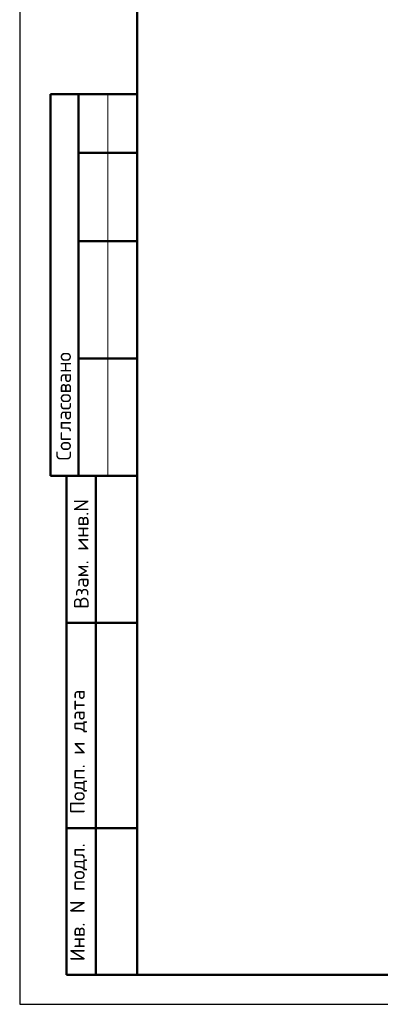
# Model space of a CAD drawing. Header units: millimetres. Extents: x 0 to 50400, y 0 to 35640.
# Tile 1 of 19: x 0 to 7376, y 0 to 20124. Entities that reach past the tile are written whole.
import ezdxf

# ---------------------------------------------------------------- set-up
doc = ezdxf.new("R2010")
doc.units = ezdxf.units.MM
doc.layers.add('Standard', color=7, linetype='Continuous', lineweight=25)
doc.styles.add('ISOCPEUR', font='txt')

msp = doc.modelspace()

# ---------------------------------------------------------------- linework, layer by layer
at = {"layer": 'Standard', "color": 7, "linetype": 'Continuous', "lineweight": 25, "transparency": 33554687}
msp.add_line((2400, 35040), (2400, 1270), dxfattribs=at)
at = {"layer": 'Standard', "color": 7, "linetype": 'Continuous', "lineweight": 50, "transparency": 33554687}
for p, q in [((7, 18600), (0, 18600)), ((2400, 18600), (632, 18600)), ((632, 18600), (632, 10800)), ((632, 18600), (632, 10800)), ((1200, 18600), (1200, 10800)), ((2400, 17400), (1200, 17400)), ((2400, 15600), (1200, 15600)), ((2400, 13200), (1200, 13200)), ((0, 10800), (7, 10800)), ((632, 10800), (2400, 10800)), ((960, 600), (960, 10800)), ((960, 600), (960, 10800)), ((1560, 600), (1560, 10800)), ((960, 7800), (2400, 7800)), ((960, 3600), (2400, 3600)), ((2400, 600), (960, 600))]:
    msp.add_line(p, q, dxfattribs=at)
at = {"layer": 'Standard', "color": 7, "linetype": 'Continuous', "lineweight": 13, "transparency": 33554687}
msp.add_line((1800, 18600), (1800, 10800), dxfattribs=at)
at = {"layer": 'Standard', "color": 7, "linetype": 'Continuous', "lineweight": 25, "transparency": 33554687}
msp.add_lwpolyline([(0, 0), (50400, 0), (50400, 35640), (0, 35640), (0, 0)], close=True, dxfattribs=at)
at = {"layer": 'Standard', "color": 7, "linetype": 'Continuous', "lineweight": 50, "transparency": 33554687}
msp.add_lwpolyline([(2400, 35040), (49800, 35040), (49800, 600), (2400, 600), (2400, 35040)], close=True, dxfattribs=at)

# ---------------------------------------------------------------- texts
at = {"layer": 'Standard', "color": 7, "linetype": 'Continuous', "lineweight": 50, "transparency": 33554687, "char_height": 300, "attachment_point": 7, "rotation": 90, "style": 'ISOCPEUR'}
for s, insert, width in [('\\A1;{\\fISOCPEUR|i0|b0;\\H300.000000;\\W1.000000;\\C7;Согласовано}\\P', (1050, 11114), 2486.25), ('\\A1;{\\fISOCPEUR|i0|b0;\\H300.000000;\\W1.000000;\\C7;Взам. инв.N}\\P', (1408, 8083), 2290.92), ('\\A1;{\\fISOCPEUR|i0|b0;\\H300.000000;\\W1.000000;\\C7;Подп. и дата}\\P', (1379, 3891), 2636.47), ('\\A1;{\\fISOCPEUR|i0|b0;\\H300.000000;\\W1.000000;\\C7;Инв. N подл.}\\P', (1379, 881), 2426.15)]:
    msp.add_mtext(s, dxfattribs=dict(at, insert=insert, width=width))

doc.saveas('drawing.dxf')
